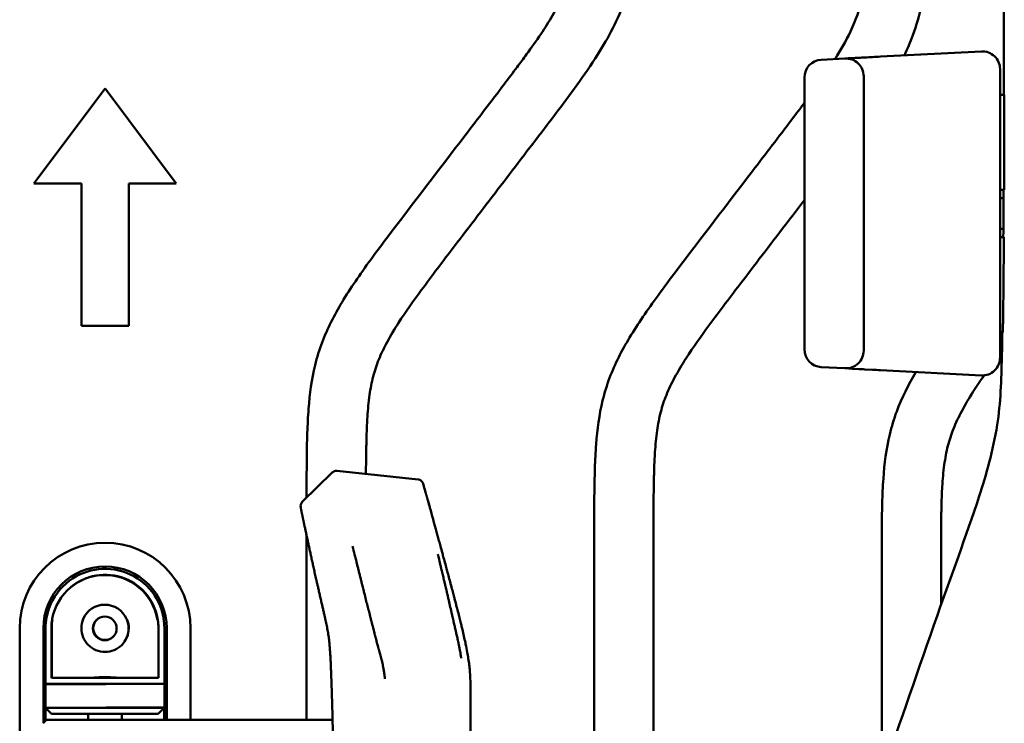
# Model space of a CAD drawing. Header units: millimetres. Extents: x 0 to 4878, y -120 to 1682.
# Tile 203 of 213: x 1270 to 1353, y 1088 to 1147. Entities that reach past the tile are written whole.
import ezdxf

# ---------------------------------------------------------------- set-up
doc = ezdxf.new("R2010")
doc.units = ezdxf.units.MM
doc.header["$LTSCALE"] = 2
doc.layers.add('Sichtbar (ISO)', color=7, linetype='Continuous', lineweight=50)

msp = doc.modelspace()

# ---------------------------------------------------------------- linework, layer by layer
at = {"layer": 'Sichtbar (ISO)'}
for p, q in [((1339.4085, 1143.5782), (1337.4085, 1143.4734)), ((1342.4084, 1143.7354), (1350.9086, 1144.1808)), ((1350.9172, 1144.0862), (1350.9172, 1144.0862)), ((1352.487, 1142.6829), (1352.487, 1118.3443)), ((1335.987, 1119.0518), (1335.987, 1141.9754)), ((1340.987, 1142.0802), (1340.987, 1118.947)), ((1271.012, 1133.0386), (1277.012, 1141.0386)), ((1277.012, 1141.0386), (1283.012, 1133.0386)), ((1352.487, 1140.5136), (1352.8458, 1140.5136)), ((1271.012, 1133.0386), (1275.012, 1133.0386)), ((1275.012, 1133.0386), (1275.012, 1121.0386)), ((1279.012, 1133.0386), (1283.012, 1133.0386)), ((1279.012, 1121.0386), (1279.012, 1133.0386)), ((1352.8233, 1132.5136), (1352.487, 1132.5136)), ((1352.487, 1128.5136), (1352.804, 1128.5136)), ((1275.012, 1121.0386), (1279.012, 1121.0386)), ((1352.722, 1120.5136), (1352.487, 1120.5136)), ((1339.4085, 1117.449), (1337.4085, 1117.5538)), ((1339.7407, 1117.4316), (1339.4091, 1117.449)), ((1340.5747, 1117.3879), (1340.0535, 1117.4152)), ((1341.7373, 1117.327), (1341.086, 1117.3611)), ((1350.9086, 1116.8464), (1342.4084, 1117.2919)), ((1350.9173, 1116.941), (1350.9173, 1116.941)), ((1296.1656, 1108.6501), (1293.6467, 1106.1751)), ((1303.4072, 1108.0822), (1296.5674, 1108.7907)), ((1294.012, 1108.0516), (1294.012, 1106.5341)), ((1293.5091, 1105.7093), (1293.5076, 1105.7168)), ((1294.012, 1104.5962), (1294.012, 1104.5962)), ((1318.262, 1105.0636), (1318.262, 1057.0229)), ((1323.262, 1062.17), (1323.262, 1105.0636)), ((1294.012, 1103.3263), (1294.012, 1087.7889)), ((1342.512, 1102.0755), (1342.512, 1083.1303)), ((1347.512, 1097.5249), (1347.512, 1102.0755)), ((1299.012, 1097.9377), (1299.012, 1097.9377)), ((1269.812, 1095.5386), (1269.812, 1063.648)), ((1271.812, 1087.5389), (1271.812, 1095.5386)), ((1271.987, 1095.5136), (1271.987, 1090.8136)), ((1272.487, 1095.5862), (1272.487, 1091.3136)), ((1272.512, 1095.6119), (1272.512, 1091.3386)), ((1281.512, 1091.3386), (1281.512, 1095.6116)), ((1281.9869, 1095.5423), (1281.9869, 1095.5423)), ((1282.012, 1090.8386), (1282.012, 1095.5386)), ((1282.212, 1095.5386), (1282.212, 1087.7889)), ((1284.212, 1087.7889), (1284.212, 1095.5386)), ((1272.512, 1091.3386), (1281.512, 1091.3386)), ((1271.987, 1090.8136), (1271.987, 1088.8136)), ((1271.987, 1090.8136), (1277.0793, 1090.8136)), ((1272.012, 1090.8386), (1282.012, 1090.8386)), ((1282.012, 1088.8386), (1282.012, 1090.8386)), ((1271.987, 1087.7139), (1271.987, 1088.8136)), ((1271.987, 1088.8136), (1272.487, 1088.3136)), ((1281.987, 1088.8136), (1271.987, 1088.8136)), ((1282.012, 1088.8386), (1277.0793, 1088.8386)), ((1281.487, 1088.3136), (1281.987, 1088.8136)), ((1281.987, 1088.8136), (1282.012, 1088.8386)), ((1281.987, 1088.8136), (1281.987, 1087.7889)), ((1282.012, 1088.8386), (1282.012, 1087.7889)), ((1272.062, 1087.7889), (1271.7914, 1087.5183)), ((1272.062, 1087.7889), (1276.062, 1087.7889)), ((1281.487, 1088.3136), (1272.487, 1088.3136)), ((1275.587, 1087.7889), (1275.587, 1088.3136)), ((1296.1989, 1087.7889), (1276.062, 1087.7889)), ((1278.412, 1088.3136), (1278.412, 1087.7889))]:
    msp.add_line(p, q, dxfattribs=at)
msp.add_circle((1276.987, 1095.5136), 1, dxfattribs=at)
for centre, radius, start, end in [((1337.487, 1141.9754), 1.5, 93.00115, 180), ((1339.487, 1142.0802), 1.5, 0, 92.999), ((1350.987, 1142.6829), 1.5, 0, 92.998418), ((1352.487, 1130.5136), 1.3, 77.124936, 90), ((1352.487, 1130.5136), 1.3, 270, 282.346216), ((1337.487, 1119.0518), 1.5, 180, 266.998871), ((1339.487, 1118.947), 1.5, 267.001018, 0), ((1350.987, 1118.3443), 1.5, 267.001565, 0), ((1293.9971, 1105.8185), 0.5, 134.495923, 191.735541), ((1277.012, 1095.5386), 7.2, 0, 180), ((1277.012, 1095.5386), 5.2, 0, 180), ((1277.012, 1095.5386), 5, 10.249738, 135.202572), ((1276.987, 1095.5136), 4.5, 10.24113, 169.759695), ((1277.012, 1095.5386), 4.5, 10.243418, 134.57851), ((1276.987, 1095.5136), 5, 134.150887, 169.764207), ((1276.987, 1095.5136), 2, 23.578178, 156.421822), ((1277.012, 1095.5386), 2, 135.506435, 156.421822), ((1277.012, 1095.5386), 1, 136.012909, 313.987091)]:
    msp.add_arc(centre, radius, start, end, dxfattribs=at)
for centre, major_axis, ratio, start_param, end_param in [((1342.4869, 1142.2375), (-0.0785, 1.4979), 0.0070443, 0, 0.0000227), ((1271.6712, 1087.3498), (0.1774, 0.2133), 0.0824794, 0.7314425, 0.7966859)]:
    msp.add_ellipse(centre, major_axis=major_axis, ratio=ratio, start_param=start_param, end_param=end_param, dxfattribs=at)
for points in [[(1352.801, 1140.5136), (1352.8352, 1158.8468), (1352.823, 1177.1803), (1352.823, 1195.5136)], [(1339.7416, 1143.5956), (1339.8299, 1143.6003), (1339.9355, 1143.6058), (1340.0553, 1143.6121)], [(1340.5728, 1143.6392), (1340.7318, 1143.6475), (1340.9042, 1143.6566), (1341.0849, 1143.6661)], [(1341.7364, 1143.7002), (1341.9559, 1143.7117), (1342.1828, 1143.7235), (1342.4084, 1143.7354)], [(1352.761, 1128.5136), (1352.7685, 1129.8469), (1352.7745, 1131.1803), (1352.7795, 1132.5136)], [(1352.6527, 1118.9598), (1352.5974, 1118.8846), (1352.5422, 1118.8094), (1352.487, 1118.7342)], [(1340.0535, 1117.4152), (1339.9341, 1117.4215), (1339.8288, 1117.427), (1339.7407, 1117.4316)], [(1341.086, 1117.3611), (1340.9056, 1117.3706), (1340.7335, 1117.3796), (1340.5747, 1117.3879)], [(1342.4084, 1117.2918), (1342.1831, 1117.3037), (1341.9565, 1117.3155), (1341.7373, 1117.327)], [(1293.5092, 1105.709), (1293.5092, 1105.7091), (1293.5091, 1105.7092), (1293.5091, 1105.7093)], [(1304.4077, 1105.6866), (1304.5777, 1105.0637), (1304.7447, 1104.449), (1304.9903, 1103.5565)], [(1304.9903, 1103.5565), (1304.9909, 1103.5542), (1304.9915, 1103.5519), (1304.9922, 1103.5495)], [(1281.4153, 1096.3137), (1281.4197, 1096.2913), (1281.424, 1096.2688), (1281.428, 1096.2463)], [(1296.1395, 1089.9777), (1296.1232, 1090.509), (1296.1052, 1091.0423), (1296.0844, 1091.5795)], [(1296.2389, 1085.9804), (1296.2249, 1086.6706), (1296.2096, 1087.3601), (1296.1926, 1088.0483)]]:
    msp.add_open_spline(points, degree=3, dxfattribs=at)
for points, knots in [([(1294.012, 1108.0516), (1294.012, 1109.3706), (1294.0243, 1110.69), (1294.0683, 1112.008), (1294.091, 1112.6878), (1294.1221, 1113.3673), (1294.1735, 1114.0458), (1294.2672, 1115.2843), (1294.4283, 1116.5199), (1294.7234, 1117.7264), (1294.8817, 1118.3735), (1295.0784, 1119.0122), (1295.3136, 1119.6356), (1295.7593, 1120.8169), (1296.343, 1121.9431), (1296.9942, 1123.0263), (1297.351, 1123.62), (1297.7282, 1124.2008), (1298.1171, 1124.7738), (1298.5318, 1125.385), (1298.9598, 1125.9873), (1299.3953, 1126.5841), (1299.895, 1127.2689), (1300.4044, 1127.9463), (1300.9153, 1128.6227), (1303.0475, 1131.4457), (1305.2045, 1134.2497), (1307.3548, 1137.0593), (1308.4686, 1138.5148), (1309.5807, 1139.9718), (1310.6878, 1141.432), (1311.0468, 1141.9055), (1311.4053, 1142.3793), (1311.7613, 1142.8554), (1312.0283, 1143.2125), (1312.2939, 1143.5709), (1312.5566, 1143.9312), (1312.9675, 1144.495), (1313.3712, 1145.0633), (1313.7601, 1145.6423), (1314.4495, 1146.6686), (1315.0926, 1147.7286), (1315.6195, 1148.8459), (1315.8674, 1149.3714), (1316.0895, 1149.9096), (1316.2804, 1150.4583), (1316.3925, 1150.7808), (1316.4939, 1151.1069), (1316.5847, 1151.436), (1316.7489, 1152.0311), (1316.8787, 1152.6356), (1316.9832, 1153.2442), (1317.0954, 1153.8983), (1317.1784, 1154.5569), (1317.2428, 1155.2174), (1317.312, 1155.9282), (1317.3596, 1156.6411), (1317.3941, 1157.3545), (1317.4318, 1158.1355), (1317.4539, 1158.9171), (1317.4708, 1159.6988), (1317.498, 1160.96), (1317.512, 1162.2214), (1317.512, 1163.4829)], [0, 0, 0, 0, 0.0635995, 0.0635995, 0.0635995, 0.0964043, 0.0964043, 0.0964043, 0.1562837, 0.1562837, 0.1562837, 0.1883996, 0.1883996, 0.1883996, 0.249265, 0.249265, 0.249265, 0.2826229, 0.2826229, 0.2826229, 0.3181967, 0.3181967, 0.3181967, 0.3590107, 0.3590107, 0.3590107, 0.5293564, 0.5293564, 0.5293564, 0.6176027, 0.6176027, 0.6176027, 0.6462194, 0.6462194, 0.6462194, 0.6676879, 0.6676879, 0.6676879, 0.7012806, 0.7012806, 0.7012806, 0.7608135, 0.7608135, 0.7608135, 0.7888142, 0.7888142, 0.7888142, 0.8052717, 0.8052717, 0.8052717, 0.8350382, 0.8350382, 0.8350382, 0.8670329, 0.8670329, 0.8670329, 0.9014725, 0.9014725, 0.9014725, 0.9391743, 0.9391743, 0.9391743, 1, 1, 1, 1]), ([(1322.512, 1163.4829), (1322.512, 1161.9265), (1322.4974, 1160.37), (1322.4527, 1158.8143), (1322.4301, 1158.0291), (1322.3999, 1157.2442), (1322.353, 1156.46), (1322.2984, 1155.5487), (1322.2214, 1154.6384), (1322.1062, 1153.7327), (1321.9933, 1152.8449), (1321.8437, 1151.9613), (1321.6421, 1151.0892), (1321.4412, 1150.2196), (1321.1885, 1149.3612), (1320.8794, 1148.5238), (1320.577, 1147.7042), (1320.2205, 1146.9046), (1319.823, 1146.126), (1319.4341, 1145.3643), (1319.006, 1144.6228), (1318.5504, 1143.8989), (1317.9988, 1143.0226), (1317.4068, 1142.172), (1316.8001, 1141.3323), (1315.986, 1140.2055), (1315.1454, 1139.0983), (1314.3033, 1137.9922), (1313.0019, 1136.2827), (1311.697, 1134.5761), (1310.3915, 1132.8698), (1309.0815, 1131.1577), (1307.7709, 1129.4459), (1306.4634, 1127.732), (1305.5282, 1126.5062), (1304.5946, 1125.2793), (1303.6815, 1124.0367), (1303.0198, 1123.1361), (1302.3688, 1122.2274), (1301.7646, 1121.2879), (1301.421, 1120.7538), (1301.0926, 1120.2097), (1300.7913, 1119.6508), (1300.5343, 1119.1741), (1300.297, 1118.6866), (1300.0944, 1118.1847), (1299.9077, 1117.7222), (1299.7505, 1117.2475), (1299.6249, 1116.7649), (1299.4913, 1116.2515), (1299.3935, 1115.7291), (1299.3186, 1115.2039), (1299.2316, 1114.5937), (1299.1756, 1113.9796), (1299.1357, 1113.3646), (1299.1053, 1112.8958), (1299.0842, 1112.4265), (1299.069, 1111.957), (1299.0557, 1111.5465), (1299.0469, 1111.1359), (1299.0392, 1110.7252), (1299.0257, 1109.996), (1299.0161, 1109.2667), (1299.013, 1108.5374)], [0, 0, 0, 0, 0.07504599, 0.07504599, 0.07504599, 0.11292292, 0.11292292, 0.11292292, 0.15694532, 0.15694532, 0.15694532, 0.20009904, 0.20009904, 0.20009904, 0.24313014, 0.24313014, 0.24313014, 0.28524424, 0.28524424, 0.28524424, 0.32644481, 0.32644481, 0.32644481, 0.37632687, 0.37632687, 0.37632687, 0.44326295, 0.44326295, 0.44326295, 0.54670974, 0.54670974, 0.54670974, 0.6505088, 0.6505088, 0.6505088, 0.72475204, 0.72475204, 0.72475204, 0.77855695, 0.77855695, 0.77855695, 0.809146, 0.809146, 0.809146, 0.83523166, 0.83523166, 0.83523166, 0.85927362, 0.85927362, 0.85927362, 0.88485306, 0.88485306, 0.88485306, 0.9145683, 0.9145683, 0.9145683, 0.93721924, 0.93721924, 0.93721924, 0.95702441, 0.95702441, 0.95702441, 0.99219253, 0.99219253, 0.99219253, 0.99219253]), ([(1338.5831, 1143.5349), (1339.0544, 1144.2856), (1339.4918, 1145.057), (1339.8695, 1145.8579), (1340.1174, 1146.3834), (1340.3395, 1146.9216), (1340.5304, 1147.4703), (1340.6425, 1147.7928), (1340.7439, 1148.1189), (1340.8347, 1148.4479), (1340.9989, 1149.043), (1341.1287, 1149.6476), (1341.2332, 1150.2561), (1341.3454, 1150.9102), (1341.4284, 1151.5689), (1341.4928, 1152.2293), (1341.562, 1152.9402), (1341.6096, 1153.6531), (1341.6441, 1154.3665), (1341.6818, 1155.1475), (1341.7039, 1155.9291), (1341.7208, 1156.7108), (1341.748, 1157.9719), (1341.762, 1159.2334), (1341.762, 1160.4948)], [0.71814208, 0.71814208, 0.71814208, 0.71814208, 0.7608135, 0.7608135, 0.7608135, 0.78881425, 0.78881425, 0.78881425, 0.80527165, 0.80527165, 0.80527165, 0.83503816, 0.83503816, 0.83503816, 0.86703293, 0.86703293, 0.86703293, 0.90147254, 0.90147254, 0.90147254, 0.93917426, 0.93917426, 0.93917426, 1, 1, 1, 1]), ([(1346.762, 1160.4948), (1346.762, 1158.9385), (1346.7401, 1156.5964), (1346.6147, 1153.3438), (1346.3959, 1150.7581), (1345.9445, 1148.0923), (1345.265, 1145.7839), (1344.6785, 1144.3956), (1344.4176, 1143.8407)], [0, 0, 0, 0, 0.07504599, 0.11292292, 0.15694532, 0.20009904, 0.24313014, 0.27267478, 0.27267478, 0.27267478, 0.27267478]), ([(1339.4091, 1143.5782), (1339.4132, 1143.5784), (1339.4655, 1143.5812), (1339.6178, 1143.5892), (1339.7299, 1143.595), (1339.7416, 1143.5956)], [0.01278883, 0.01278883, 0.01278883, 0.01278883, 0.14285714, 0.28571429, 0.30192677, 0.30192677, 0.30192677, 0.30192677]), ([(1340.0553, 1143.6121), (1340.0591, 1143.6123), (1340.2027, 1143.6198), (1340.3762, 1143.6289), (1340.5626, 1143.6387), (1340.5728, 1143.6392)], [0.4246903, 0.4246903, 0.4246903, 0.4246903, 0.42857143, 0.57142857, 0.57965171, 0.57965171, 0.57965171, 0.57965171]), ([(1341.0849, 1143.6661), (1341.0937, 1143.6665), (1341.3017, 1143.6774), (1341.5225, 1143.689), (1341.7364, 1143.7002)], [0.70809199, 0.70809199, 0.70809199, 0.70809199, 0.71428571, 0.85491461, 0.85491461, 0.85491461, 0.85491461]), ([(1352.8458, 1140.5136), (1352.8433, 1139.1808), (1352.8403, 1137.8461), (1352.833, 1135.18), (1352.8286, 1133.8458), (1352.8233, 1132.5136)], [-0.79912454, -0.79912454, -0.79912454, -0.79912454, -0.39970219, -0.39970219, -0.0000432, -0.0000432, -0.0000432, -0.0000432]), ([(1318.262, 1105.0636), (1318.262, 1106.3825), (1318.2743, 1107.702), (1318.3183, 1109.02), (1318.341, 1109.6998), (1318.3721, 1110.3792), (1318.4235, 1111.0577), (1318.5172, 1112.2963), (1318.6783, 1113.5319), (1318.9734, 1114.7384), (1319.1317, 1115.3855), (1319.3284, 1116.0242), (1319.5636, 1116.6475), (1320.0093, 1117.8289), (1320.593, 1118.9551), (1321.2442, 1120.0383), (1321.601, 1120.632), (1321.9782, 1121.2127), (1322.3671, 1121.7858), (1322.7818, 1122.3969), (1323.2098, 1122.9993), (1323.6453, 1123.5961), (1324.145, 1124.2808), (1324.6544, 1124.9583), (1325.1653, 1125.6347), (1327.2975, 1128.4577), (1329.4545, 1131.2617), (1331.6048, 1134.0713), (1332.7186, 1135.5268), (1333.8307, 1136.9838), (1334.9378, 1138.4439), (1335.2887, 1138.9066), (1335.639, 1139.3697), (1335.987, 1139.8349)], [0, 0, 0, 0, 0.06359954, 0.06359954, 0.06359954, 0.09640429, 0.09640429, 0.09640429, 0.15628374, 0.15628374, 0.15628374, 0.18839964, 0.18839964, 0.18839964, 0.24926502, 0.24926502, 0.24926502, 0.28262286, 0.28262286, 0.28262286, 0.31819671, 0.31819671, 0.31819671, 0.35901071, 0.35901071, 0.35901071, 0.52935644, 0.52935644, 0.52935644, 0.61760272, 0.61760272, 0.61760272, 0.64556886, 0.64556886, 0.64556886, 0.64556886]), ([(1335.987, 1131.641), (1335.5386, 1131.0545), (1333.7803, 1128.7559), (1331.0835, 1125.2334), (1328.168, 1121.4021), (1326.2487, 1118.7227), (1325.0626, 1116.7577), (1324.3282, 1115.2492), (1323.8332, 1113.7543), (1323.5299, 1112.1343), (1323.3829, 1110.5234), (1323.3158, 1109.0281), (1323.2777, 1107.2567), (1323.262, 1105.9548), (1323.262, 1105.0636)], [0.51116161, 0.51116161, 0.51116161, 0.51116161, 0.54670974, 0.6505088, 0.72475204, 0.77855695, 0.809146, 0.83523166, 0.85927362, 0.88485306, 0.9145683, 0.93721924, 0.95702441, 1, 1, 1, 1]), ([(1352.804, 1128.5136), (1352.7978, 1127.2152), (1352.7889, 1125.7471), (1352.7678, 1123.5068), (1352.7571, 1122.5868), (1352.7379, 1121.3405), (1352.7306, 1120.923), (1352.722, 1120.5136)], [0.000001, 0.000001, 0.000001, 0.000001, 0.38953401, 0.38953401, 0.64108036, 0.64108036, 0.76671865, 0.76671865, 0.76671865, 0.76671865]), ([(1337.5849, 1066.5838), (1337.6619, 1067.8585), (1337.8744, 1069.072), (1338.4764, 1071.5724), (1338.8878, 1072.8506), (1340.3588, 1077.1883), (1341.4687, 1080.1532), (1344.0913, 1087.6369), (1345.6271, 1092.1253), (1348.356, 1099.9445), (1349.5883, 1103.1917), (1351.3337, 1108.485), (1351.8873, 1110.491), (1352.5466, 1114.5276), (1352.5904, 1116.4953), (1352.6576, 1119.1208), (1352.6712, 1119.8172), (1352.6827, 1120.5136)], [0, 0, 0, 0, 0.4039528, 0.4039528, 0.894161, 0.894161, 2.1092491, 2.1092491, 3.8818108, 3.8818108, 5.188117, 5.188117, 5.8668682, 5.8668682, 6.4461826, 6.4461826, 6.6552018, 6.6552018, 6.6552018, 6.6552018]), ([(1342.512, 1102.0755), (1342.512, 1103.4106), (1342.512, 1104.7463), (1342.5484, 1106.0806), (1342.5672, 1106.7689), (1342.5957, 1107.4568), (1342.6444, 1108.1439), (1342.7333, 1109.3981), (1342.8896, 1110.6496), (1343.1819, 1111.8724), (1343.3387, 1112.5282), (1343.5346, 1113.1758), (1343.7695, 1113.8079), (1344.1993, 1114.9651), (1344.7596, 1116.0707), (1345.3861, 1117.1358)], [0, 0, 0, 0, 0.06359954, 0.06359954, 0.06359954, 0.09640429, 0.09640429, 0.09640429, 0.15628374, 0.15628374, 0.15628374, 0.18839964, 0.18839964, 0.18839964, 0.24718164, 0.24718164, 0.24718164, 0.24718164]), ([(1351.1382, 1116.8519), (1350.827, 1116.4028), (1350.5227, 1115.949), (1350.2296, 1115.488), (1349.8846, 1114.9456), (1349.555, 1114.3932), (1349.2529, 1113.8258), (1348.9952, 1113.342), (1348.7575, 1112.8472), (1348.5551, 1112.3382), (1348.3685, 1111.869), (1348.2118, 1111.3877), (1348.0872, 1110.8986), (1347.9547, 1110.3782), (1347.8584, 1109.8489), (1347.7853, 1109.3169), (1347.7004, 1108.6988), (1347.6468, 1108.0769), (1347.6096, 1107.4542), (1347.5813, 1106.9795), (1347.5625, 1106.5043), (1347.5494, 1106.029), (1347.538, 1105.6134), (1347.5309, 1105.1977), (1347.5257, 1104.7819), (1347.5144, 1103.8798), (1347.512, 1102.9777), (1347.512, 1102.0755)], [0.75256019, 0.75256019, 0.75256019, 0.75256019, 0.77855694, 0.77855694, 0.77855694, 0.809146, 0.809146, 0.809146, 0.83523166, 0.83523166, 0.83523166, 0.85927361, 0.85927361, 0.85927361, 0.88485306, 0.88485306, 0.88485306, 0.9145683, 0.9145683, 0.9145683, 0.93721924, 0.93721924, 0.93721924, 0.95702441, 0.95702441, 0.95702441, 1, 1, 1, 1]), ([(1296.1656, 1108.6501), (1296.2041, 1108.6879), (1296.2493, 1108.7198), (1296.3456, 1108.7664), (1296.3978, 1108.7821), (1296.489, 1108.7941), (1296.5286, 1108.7947), (1296.5673, 1108.7907)], [0, 0, 0, 0, 0.016179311, 0.016179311, 0.032102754, 0.032102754, 0.043799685, 0.043799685, 0.043799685, 0.043799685]), ([(1303.4072, 1108.0822), (1303.4561, 1108.0772), (1303.5043, 1108.0639), (1303.5497, 1108.0437), (1303.5951, 1108.0235), (1303.6376, 1107.9964), (1303.6758, 1107.9641), (1303.714, 1107.9318), (1303.7479, 1107.8945), (1303.7755, 1107.8531), (1303.7892, 1107.8325), (1303.8014, 1107.8108), (1303.8118, 1107.7884), (1303.8222, 1107.7659), (1303.8307, 1107.7427), (1303.8373, 1107.719)], [0, 0, 0, 0, 0.2499966, 0.2499966, 0.2499966, 0.4999977, 0.4999977, 0.4999977, 0.7499989, 0.7499989, 0.7499989, 0.8749994, 0.8749994, 0.8749994, 1, 1, 1, 1]), ([(1304.0743, 1106.8674), (1304.0654, 1106.8993), (1304.0565, 1106.9313), (1304.0476, 1106.9634), (1303.9974, 1107.1439), (1303.9466, 1107.3266), (1303.8951, 1107.5115), (1303.8759, 1107.5804), (1303.8567, 1107.6496), (1303.8373, 1107.719)], [0.985557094, 0.985557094, 0.985557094, 0.985557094, 0.987212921, 0.987212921, 0.987212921, 0.996529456, 0.996529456, 0.996529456, 1, 1, 1, 1]), ([(1304.4077, 1105.6866), (1304.3826, 1105.7784), (1304.3391, 1105.9363), (1304.2796, 1106.1488), (1304.2389, 1106.293), (1304.2092, 1106.3977), (1304.189, 1106.4687), (1304.1707, 1106.5328), (1304.1538, 1106.5916), (1304.1389, 1106.6438), (1304.1252, 1106.6912), (1304.113, 1106.7334), (1304.0979, 1106.7857), (1304.0814, 1106.8429), (1304.0649, 1106.8998), (1304.0502, 1106.9508), (1304.033, 1107.0105), (1304.0143, 1107.0754), (1303.9944, 1107.1453), (1303.9756, 1107.2114), (1303.9605, 1107.2648), (1303.9515, 1107.2968), (1303.9485, 1107.3075)], [0.08277426, 0.08277426, 0.08277426, 0.08277426, 0.12499997, 0.15624997, 0.18749997, 0.20312497, 0.21874997, 0.23437497, 0.24999997, 0.26562497, 0.28124997, 0.29687497, 0.31249997, 0.34374997, 0.37499998, 0.40624998, 0.43749998, 0.49999998, 0.56249998, 0.62499998, 0.68749999, 0.71883209, 0.71883209, 0.71883209, 0.71883209]), ([(1304.1845, 1106.4844), (1304.1878, 1106.4727), (1304.1977, 1106.4382), (1304.2149, 1106.3779), (1304.2359, 1106.3039), (1304.2577, 1106.2267), (1304.288, 1106.119), (1304.3267, 1105.9805), (1304.3672, 1105.8344), (1304.3931, 1105.7398), (1304.4077, 1105.6866)], [0.74171724, 0.74171724, 0.74171724, 0.74171724, 0.75, 0.765625, 0.78125, 0.796875, 0.8125, 0.84374999, 0.87499999, 0.90547463, 0.90547463, 0.90547463, 0.90547463]), ([(1293.5092, 1105.709), (1293.5099, 1105.7054), (1293.5107, 1105.7017), (1293.5115, 1105.698), (1293.5124, 1105.6933), (1293.5134, 1105.6887), (1293.5144, 1105.6842), (1293.5154, 1105.6792), (1293.5164, 1105.6742), (1293.5175, 1105.6692), (1293.5186, 1105.6638), (1293.5197, 1105.6585), (1293.5208, 1105.6532), (1293.522, 1105.6473), (1293.5232, 1105.6415), (1293.5244, 1105.6358), (1293.5258, 1105.6295), (1293.5271, 1105.6232), (1293.5284, 1105.617), (1293.5298, 1105.6102), (1293.5312, 1105.6034), (1293.5326, 1105.5967), (1293.5341, 1105.5893), (1293.5357, 1105.582), (1293.5372, 1105.5747), (1293.5389, 1105.5667), (1293.5405, 1105.5588), (1293.5421, 1105.5509), (1293.544, 1105.5422), (1293.5458, 1105.5336), (1293.5476, 1105.525), (1293.5496, 1105.5154), (1293.5515, 1105.506), (1293.5535, 1105.4966), (1293.5546, 1105.4915), (1293.5556, 1105.4863), (1293.5567, 1105.4813), (1293.5578, 1105.4759), (1293.5589, 1105.4705), (1293.5601, 1105.4652), (1293.5625, 1105.4533), (1293.565, 1105.4416), (1293.5674, 1105.4302), (1293.5701, 1105.417), (1293.5728, 1105.404), (1293.5755, 1105.3913), (1293.5786, 1105.3767), (1293.5815, 1105.3624), (1293.5845, 1105.3483), (1293.5878, 1105.3323), (1293.5911, 1105.3166), (1293.5943, 1105.3013), (1293.5947, 1105.2996), (1293.595, 1105.2979), (1293.5954, 1105.2963), (1293.5986, 1105.2807), (1293.6018, 1105.2653), (1293.6051, 1105.2499), (1293.609, 1105.231), (1293.613, 1105.2119), (1293.6172, 1105.192), (1293.6216, 1105.171), (1293.6262, 1105.149), (1293.6312, 1105.1251), (1293.6317, 1105.1229), (1293.6321, 1105.1208), (1293.6326, 1105.1186), (1293.6373, 1105.0963), (1293.6423, 1105.0721), (1293.6477, 1105.0467), (1293.6536, 1105.0186), (1293.6598, 1104.9891), (1293.6663, 1104.9581), (1293.672, 1104.9308), (1293.678, 1104.9023), (1293.6841, 1104.8731)], [0, 0, 0, 0, 0.0109296, 0.0109296, 0.0109296, 0.0248489, 0.0248489, 0.0248489, 0.0400267, 0.0400267, 0.0400267, 0.0566221, 0.0566221, 0.0566221, 0.0748098, 0.0748098, 0.0748098, 0.0947828, 0.0947828, 0.0947828, 0.1167585, 0.1167585, 0.1167585, 0.1409865, 0.1409865, 0.1409865, 0.1678027, 0.1678027, 0.1678027, 0.1977265, 0.1977265, 0.1977265, 0.2314085, 0.2314085, 0.2314085, 0.25, 0.25, 0.25, 0.2698108, 0.2698108, 0.2698108, 0.3141808, 0.3141808, 0.3141808, 0.3655773, 0.3655773, 0.3655773, 0.4248543, 0.4248543, 0.4248543, 0.4926223, 0.4926223, 0.4926223, 0.5, 0.5, 0.5, 0.5690427, 0.5690427, 0.5690427, 0.6532594, 0.6532594, 0.6532594, 0.7420466, 0.7420466, 0.7420466, 0.75, 0.75, 0.75, 0.8314153, 0.8314153, 0.8314153, 0.9212016, 0.9212016, 0.9212016, 1, 1, 1, 1]), ([(1293.6841, 1104.8731), (1293.6864, 1104.862), (1293.6921, 1104.8352), (1293.7025, 1104.7857), (1293.7152, 1104.7251), (1293.7293, 1104.6584), (1293.7451, 1104.5834), (1293.7641, 1104.4933), (1293.7871, 1104.3845), (1293.8137, 1104.2583), (1293.843, 1104.1202), (1293.874, 1103.974), (1293.9063, 1103.8221), (1293.9403, 1103.6623), (1293.9752, 1103.4983), (1294.0107, 1103.3322), (1294.0463, 1103.1659), (1294.0821, 1102.999), (1294.1185, 1102.8298), (1294.1551, 1102.6598), (1294.1916, 1102.491), (1294.2277, 1102.3238), (1294.2645, 1102.1542), (1294.3033, 1101.976), (1294.3447, 1101.7859), (1294.3882, 1101.5865), (1294.4327, 1101.3838), (1294.477, 1101.1822), (1294.5213, 1100.9811), (1294.5664, 1100.7769), (1294.6131, 1100.5664), (1294.6617, 1100.3483), (1294.7122, 1100.1217), (1294.7655, 1099.8842), (1294.8225, 1099.6306), (1294.8848, 1099.3549), (1294.9535, 1099.0521), (1295.0296, 1098.7181), (1295.113, 1098.3541), (1295.2013, 1097.9705), (1295.2902, 1097.5853), (1295.3748, 1097.2186), (1295.4513, 1096.8857), (1295.5183, 1096.5913), (1295.5771, 1096.3294), (1295.6306, 1096.0856), (1295.6812, 1095.848), (1295.7296, 1095.6107), (1295.7751, 1095.3733), (1295.817, 1095.136), (1295.8546, 1094.8983), (1295.8878, 1094.6591), (1295.9164, 1094.4176), (1295.941, 1094.1734), (1295.9621, 1093.9269), (1295.9804, 1093.679), (1295.9966, 1093.4295), (1296.0113, 1093.1771), (1296.0251, 1092.9185), (1296.0386, 1092.649), (1296.0518, 1092.3657), (1296.0645, 1092.0749), (1296.0753, 1091.811), (1296.0818, 1091.6469), (1296.0844, 1091.5795)], [0, 0, 0, 0, 0.0094056, 0.0209185, 0.0313171, 0.0408051, 0.0500305, 0.0601158, 0.0709949, 0.0819927, 0.0933474, 0.1048593, 0.1165565, 0.128696, 0.1410909, 0.1534495, 0.1656686, 0.1777829, 0.1900515, 0.2025236, 0.2147915, 0.2267702, 0.2389002, 0.251658, 0.265487, 0.2801808, 0.2949248, 0.3094491, 0.323879, 0.3385008, 0.3536699, 0.3694528, 0.3857323, 0.4027238, 0.4208746, 0.4406354, 0.4624077, 0.4864509, 0.5129673, 0.541256, 0.5695839, 0.596456, 0.6207701, 0.6418107, 0.6603891, 0.6776962, 0.6948559, 0.7121708, 0.7294659, 0.7467294, 0.7640387, 0.7814193, 0.7988844, 0.8164471, 0.8340823, 0.8517177, 0.8693231, 0.8870564, 0.9051907, 0.9240788, 0.9441054, 0.9651837, 0.9857025, 1, 1, 1, 1]), ([(1307.8345, 1070.4889), (1307.8344, 1070.6909), (1307.8344, 1070.9015), (1307.8343, 1071.1203), (1307.8342, 1071.2675), (1307.8342, 1071.4184), (1307.8341, 1071.5733), (1307.8341, 1071.6486), (1307.8341, 1071.7248), (1307.834, 1071.8021), (1307.834, 1072.0381), (1307.8339, 1072.2834), (1307.8338, 1072.5382), (1307.8337, 1072.5776), (1307.8337, 1072.6173), (1307.8337, 1072.6572), (1307.8336, 1072.8751), (1307.8335, 1073.1), (1307.8335, 1073.3323), (1307.8334, 1073.4661), (1307.8334, 1073.6023), (1307.8333, 1073.7411), (1307.8333, 1073.8874), (1307.8332, 1074.0364), (1307.8332, 1074.1884), (1307.8331, 1074.3951), (1307.833, 1074.6073), (1307.833, 1074.8251), (1307.833, 1074.9194), (1307.8329, 1075.0148), (1307.8329, 1075.1113), (1307.8328, 1075.3692), (1307.8328, 1075.635), (1307.8327, 1075.9091), (1307.8327, 1075.9744), (1307.8327, 1076.0402), (1307.8327, 1076.1064), (1307.8326, 1076.3928), (1307.8326, 1076.6882), (1307.8326, 1076.9931), (1307.8326, 1077.0548), (1307.8326, 1077.1168), (1307.8325, 1077.1792), (1307.8325, 1077.4698), (1307.8325, 1077.7689), (1307.8325, 1078.0771), (1307.8325, 1078.1626), (1307.8325, 1078.2488), (1307.8325, 1078.3357), (1307.8325, 1078.6039), (1307.8325, 1078.8789), (1307.8325, 1079.1611), (1307.8325, 1079.3), (1307.8325, 1079.4407), (1307.8325, 1079.5831), (1307.8325, 1079.7995), (1307.8325, 1080.0201), (1307.8325, 1080.245), (1307.8326, 1080.469), (1307.8326, 1080.6973), (1307.8326, 1080.93), (1307.8326, 1081.0616), (1307.8326, 1081.1945), (1307.8327, 1081.329), (1307.8327, 1081.6714), (1307.8327, 1082.0234), (1307.8328, 1082.3857), (1307.8328, 1082.3948), (1307.8328, 1082.4039), (1307.8328, 1082.413), (1307.8329, 1082.7647), (1307.8329, 1083.1261), (1307.833, 1083.4969), (1307.833, 1083.6493), (1307.833, 1083.8034), (1307.833, 1083.959), (1307.833, 1084.1643), (1307.8331, 1084.3723), (1307.8331, 1084.5808), (1307.8331, 1084.9244), (1307.8331, 1085.2695), (1307.8331, 1085.6068), (1307.8331, 1085.6261), (1307.8331, 1085.6454), (1307.8331, 1085.6647), (1307.8331, 1086.0374), (1307.833, 1086.4001), (1307.8329, 1086.7487), (1307.8329, 1086.8876), (1307.8328, 1087.0242), (1307.8327, 1087.1584), (1307.8326, 1087.3904), (1307.8325, 1087.6149), (1307.8323, 1087.8326), (1307.8322, 1088.0733), (1307.832, 1088.3057), (1307.8317, 1088.531), (1307.8315, 1088.6618), (1307.8313, 1088.7902), (1307.831, 1088.9164), (1307.8304, 1089.204), (1307.8294, 1089.4798), (1307.8284, 1089.7456), (1307.8281, 1089.8317), (1307.8278, 1089.9167), (1307.8275, 1090.0007), (1307.8263, 1090.2899), (1307.8251, 1090.5669), (1307.8207, 1090.8328), (1307.8193, 1090.9178), (1307.8176, 1091.0015), (1307.8155, 1091.0842), (1307.8092, 1091.3358), (1307.7993, 1091.5775), (1307.7834, 1091.8107), (1307.7751, 1091.9314), (1307.7652, 1092.0501), (1307.7534, 1092.1662), (1307.735, 1092.3483), (1307.7121, 1092.5241), (1307.6871, 1092.6941), (1307.6591, 1092.8834), (1307.6287, 1093.0644), (1307.5979, 1093.2393), (1307.5833, 1093.3218), (1307.5687, 1093.403), (1307.5542, 1093.4822), (1307.5088, 1093.7294), (1307.4636, 1093.9613), (1307.4183, 1094.1845), (1307.4101, 1094.2247), (1307.4019, 1094.2649), (1307.3937, 1094.3048), (1307.3561, 1094.4866), (1307.318, 1094.6637), (1307.2754, 1094.8535), (1307.2354, 1095.0318), (1307.1916, 1095.2206), (1307.1452, 1095.4158), (1307.1313, 1095.4741), (1307.1172, 1095.533), (1307.1029, 1095.5924), (1307.0732, 1095.7157), (1307.0426, 1095.841), (1307.011, 1095.9692), (1306.9763, 1096.1101), (1306.9403, 1096.2544), (1306.9032, 1096.4022), (1306.8932, 1096.4417), (1306.8832, 1096.4816), (1306.8731, 1096.5216), (1306.8279, 1096.7004), (1306.781, 1096.8844), (1306.7324, 1097.0735), (1306.7142, 1097.1444), (1306.6957, 1097.2161), (1306.677, 1097.2884), (1306.6485, 1097.3989), (1306.6194, 1097.511), (1306.5898, 1097.6248), (1306.543, 1097.8042), (1306.495, 1097.9878), (1306.4455, 1098.1757), (1306.4387, 1098.2014), (1306.4319, 1098.2273), (1306.4251, 1098.2532), (1306.3843, 1098.4079), (1306.3426, 1098.5656), (1306.3, 1098.7263), (1306.2523, 1098.9059), (1306.2035, 1099.0893), (1306.1534, 1099.2766), (1306.1514, 1099.2844), (1306.1493, 1099.2922), (1306.1472, 1099.2999), (1306.1012, 1099.4722), (1306.0541, 1099.648), (1306.006, 1099.827), (1305.9577, 1100.0067), (1305.9084, 1100.1897), (1305.8579, 1100.3765), (1305.8526, 1100.3962), (1305.8473, 1100.4159), (1305.842, 1100.4356), (1305.7985, 1100.5965), (1305.7542, 1100.7601), (1305.7091, 1100.9263), (1305.6603, 1101.1063), (1305.6106, 1101.2894), (1305.5598, 1101.4759), (1305.5426, 1101.5393), (1305.5252, 1101.603), (1305.5077, 1101.6672), (1305.4756, 1101.7852), (1305.443, 1101.9046), (1305.41, 1102.0253), (1305.3608, 1102.2054), (1305.3108, 1102.3885), (1305.2598, 1102.5746), (1305.2212, 1102.7155), (1305.1821, 1102.8581), (1305.1425, 1103.0025), (1305.1314, 1103.0428), (1305.1203, 1103.0832), (1305.1092, 1103.1238), (1305.0701, 1103.2663), (1305.0304, 1103.4105), (1304.9903, 1103.5565)], [0, 0, 0, 0, 0.02941176, 0.02941176, 0.02941176, 0.04920265, 0.04920265, 0.04920265, 0.05882353, 0.05882353, 0.05882353, 0.08823529, 0.08823529, 0.08823529, 0.09278637, 0.09278637, 0.09278637, 0.11764706, 0.11764706, 0.11764706, 0.13196676, 0.13196676, 0.13196676, 0.14705882, 0.14705882, 0.14705882, 0.16758363, 0.16758363, 0.16758363, 0.17647059, 0.17647059, 0.17647059, 0.20022631, 0.20022631, 0.20022631, 0.20588235, 0.20588235, 0.20588235, 0.23034842, 0.23034842, 0.23034842, 0.23529412, 0.23529412, 0.23529412, 0.25831909, 0.25831909, 0.25831909, 0.26470588, 0.26470588, 0.26470588, 0.28441587, 0.28441587, 0.28441587, 0.29411765, 0.29411765, 0.29411765, 0.30885406, 0.30885406, 0.30885406, 0.32352941, 0.32352941, 0.32352941, 0.33182243, 0.33182243, 0.33182243, 0.35294118, 0.35294118, 0.35294118, 0.35347025, 0.35347025, 0.35347025, 0.37393546, 0.37393546, 0.37393546, 0.38235294, 0.38235294, 0.38235294, 0.3934616, 0.3934616, 0.3934616, 0.41176471, 0.41176471, 0.41176471, 0.41281523, 0.41281523, 0.41281523, 0.43309612, 0.43309612, 0.43309612, 0.44117647, 0.44117647, 0.44117647, 0.45514834, 0.45514834, 0.45514834, 0.47058824, 0.47058824, 0.47058824, 0.47955589, 0.47955589, 0.47955589, 0.5, 0.5, 0.5, 0.50661998, 0.50661998, 0.50661998, 0.52941176, 0.52941176, 0.52941176, 0.5366891, 0.5366891, 0.5366891, 0.55882353, 0.55882353, 0.55882353, 0.57027771, 0.57027771, 0.57027771, 0.58823529, 0.58823529, 0.58823529, 0.60822227, 0.60822227, 0.60822227, 0.61764706, 0.61764706, 0.61764706, 0.64705882, 0.64705882, 0.64705882, 0.65235964, 0.65235964, 0.65235964, 0.67647059, 0.67647059, 0.67647059, 0.69912217, 0.69912217, 0.69912217, 0.70588235, 0.70588235, 0.70588235, 0.71989036, 0.71989036, 0.71989036, 0.73529412, 0.73529412, 0.73529412, 0.73941662, 0.73941662, 0.73941662, 0.7578055, 0.7578055, 0.7578055, 0.76470588, 0.76470588, 0.76470588, 0.77523642, 0.77523642, 0.77523642, 0.79184134, 0.79184134, 0.79184134, 0.79411765, 0.79411765, 0.79411765, 0.8077062, 0.8077062, 0.8077062, 0.82289939, 0.82289939, 0.82289939, 0.82352941, 0.82352941, 0.82352941, 0.83747154, 0.83747154, 0.83747154, 0.85146838, 0.85146838, 0.85146838, 0.85294118, 0.85294118, 0.85294118, 0.86494489, 0.86494489, 0.86494489, 0.87793794, 0.87793794, 0.87793794, 0.88235294, 0.88235294, 0.88235294, 0.89047721, 0.89047721, 0.89047721, 0.90259583, 0.90259583, 0.90259583, 0.91176471, 0.91176471, 0.91176471, 0.91432285, 0.91432285, 0.91432285, 0.92330579, 0.92330579, 0.92330579, 0.92330579]), ([(1297.8885, 1102.4366), (1297.9451, 1102.2065), (1298.0026, 1101.974), (1298.0592, 1101.745), (1298.0735, 1101.6875), (1298.0876, 1101.6302), (1298.1018, 1101.5733), (1298.1369, 1101.4314), (1298.1716, 1101.2914), (1298.2055, 1101.155), (1298.2122, 1101.1281), (1298.2189, 1101.1013), (1298.2255, 1101.0747), (1298.2525, 1100.9662), (1298.2789, 1100.8602), (1298.3048, 1100.7561), (1298.3305, 1100.653), (1298.3557, 1100.5519), (1298.3806, 1100.4524), (1298.3869, 1100.4268), (1298.3933, 1100.4014), (1298.3996, 1100.3761), (1298.4305, 1100.2523), (1298.4608, 1100.1314), (1298.4892, 1100.0177), (1298.5005, 1099.9728), (1298.5114, 1099.9291), (1298.5221, 1099.8864), (1298.525, 1099.875), (1298.5278, 1099.8637), (1298.5306, 1099.8524), (1298.544, 1099.7991), (1298.5569, 1099.7476), (1298.5698, 1099.6962), (1298.5954, 1099.594), (1298.621, 1099.4919), (1298.6497, 1099.3774), (1298.6789, 1099.2614), (1298.7114, 1099.132), (1298.7444, 1099.0005), (1298.7639, 1098.9231), (1298.7835, 1098.845), (1298.8029, 1098.7678), (1298.8163, 1098.7146), (1298.8296, 1098.6618), (1298.8427, 1098.6098), (1298.8748, 1098.4823), (1298.9056, 1098.3598), (1298.9345, 1098.2452), (1298.94, 1098.2234), (1298.9454, 1098.2019), (1298.9508, 1098.1806), (1298.9735, 1098.0903), (1298.9949, 1098.0053), (1299.0153, 1097.9246), (1299.0351, 1097.8459), (1299.054, 1097.7713), (1299.0722, 1097.699), (1299.0771, 1097.6796), (1299.0819, 1097.6604), (1299.0867, 1097.6414), (1299.1094, 1097.5515), (1299.1311, 1097.4651), (1299.152, 1097.3823), (1299.1602, 1097.3501), (1299.1681, 1097.3185), (1299.1761, 1097.2871), (1299.1885, 1097.2377), (1299.2008, 1097.1891), (1299.2131, 1097.1404), (1299.2329, 1097.0618), (1299.2529, 1096.9829), (1299.2746, 1096.8973), (1299.2921, 1096.828), (1299.3107, 1096.7546), (1299.3294, 1096.681), (1299.3344, 1096.6612), (1299.3394, 1096.6414), (1299.3445, 1096.6217), (1299.3561, 1096.5758), (1299.3677, 1096.5303), (1299.3789, 1096.4861), (1299.3808, 1096.4787), (1299.3827, 1096.4713), (1299.3845, 1096.4639), (1299.3938, 1096.4276), (1299.4027, 1096.3923), (1299.4115, 1096.3579), (1299.4196, 1096.3261), (1299.4275, 1096.2951), (1299.4353, 1096.2646), (1299.4477, 1096.2156), (1299.4599, 1096.1679), (1299.4718, 1096.1212), (1299.4754, 1096.1074), (1299.4789, 1096.0936), (1299.4824, 1096.0798), (1299.4885, 1096.056), (1299.4946, 1096.0322), (1299.5009, 1096.0077), (1299.5105, 1095.9704), (1299.5205, 1095.9315), (1299.5318, 1095.8875), (1299.5505, 1095.8145), (1299.5729, 1095.7278), (1299.5972, 1095.6329), (1299.6039, 1095.607), (1299.6107, 1095.5804), (1299.6177, 1095.5532), (1299.6337, 1095.4909), (1299.6505, 1095.4256), (1299.6682, 1095.3569), (1299.671, 1095.3458), (1299.6739, 1095.3346), (1299.6768, 1095.3233), (1299.6919, 1095.2647), (1299.7075, 1095.2039), (1299.7239, 1095.1406), (1299.7387, 1095.0832), (1299.754, 1095.0238), (1299.7699, 1094.9626), (1299.7749, 1094.9432), (1299.7799, 1094.9237), (1299.785, 1094.904), (1299.8062, 1094.8221), (1299.8282, 1094.7374), (1299.8494, 1094.656), (1299.857, 1094.6267), (1299.8646, 1094.5978), (1299.872, 1094.5694), (1299.8852, 1094.5188), (1299.8981, 1094.4698), (1299.9106, 1094.4223), (1299.9293, 1094.3511), (1299.9473, 1094.2832), (1299.9651, 1094.2162), (1299.9949, 1094.1044), (1300.0241, 1093.996), (1300.0544, 1093.8846), (1300.0628, 1093.8537), (1300.0714, 1093.8225), (1300.08, 1093.7909), (1300.0869, 1093.7658), (1300.0938, 1093.7404), (1300.1009, 1093.7148), (1300.1137, 1093.6681), (1300.1267, 1093.6205), (1300.1402, 1093.5715), (1300.1435, 1093.5597), (1300.1467, 1093.548), (1300.15, 1093.5361)], [0, 0, 0, 0, 0.0624993, 0.0624993, 0.0624993, 0.0781955, 0.0781955, 0.0781955, 0.1172913, 0.1172913, 0.1172913, 0.1249994, 0.1249994, 0.1249994, 0.1563958, 0.1563958, 0.1563958, 0.1874996, 0.1874996, 0.1874996, 0.1954897, 0.1954897, 0.1954897, 0.2345664, 0.2345664, 0.2345664, 0.2499997, 0.2499997, 0.2499997, 0.2541315, 0.2541315, 0.2541315, 0.2736879, 0.2736879, 0.2736879, 0.3124998, 0.3124998, 0.3124998, 0.351842, 0.351842, 0.351842, 0.375, 0.375, 0.375, 0.3909475, 0.3909475, 0.3909475, 0.4300622, 0.4300622, 0.4300622, 0.4375001, 0.4375001, 0.4375001, 0.469151, 0.469151, 0.469151, 0.5000002, 0.5000002, 0.5000002, 0.5082636, 0.5082636, 0.5082636, 0.547331, 0.547331, 0.547331, 0.5625004, 0.5625004, 0.5625004, 0.5864233, 0.5864233, 0.5864233, 0.6250005, 0.6250005, 0.6250005, 0.6562505, 0.6562505, 0.6562505, 0.6646557, 0.6646557, 0.6646557, 0.6842025, 0.6842025, 0.6842025, 0.6875006, 0.6875006, 0.6875006, 0.7037522, 0.7037522, 0.7037522, 0.7187507, 0.7187507, 0.7187507, 0.7428303, 0.7428303, 0.7428303, 0.7500007, 0.7500007, 0.7500007, 0.7623744, 0.7623744, 0.7623744, 0.7812508, 0.7812508, 0.7812508, 0.8125009, 0.8125009, 0.8125009, 0.8210337, 0.8210337, 0.8210337, 0.8405913, 0.8405913, 0.8405913, 0.8437509, 0.8437509, 0.8437509, 0.860149, 0.860149, 0.860149, 0.875001, 0.875001, 0.875001, 0.8796904, 0.8796904, 0.8796904, 0.8992178, 0.8992178, 0.8992178, 0.9062511, 0.9062511, 0.9062511, 0.918757, 0.918757, 0.918757, 0.9375011, 0.9375011, 0.9375011, 0.9687512, 0.9687512, 0.9687512, 0.9774491, 0.9774491, 0.9774491, 0.9843762, 0.9843762, 0.9843762, 0.9969897, 0.9969897, 0.9969897, 1, 1, 1, 1]), ([(1307.0397, 1093.01), (1307.0343, 1093.0518), (1307.0285, 1093.0959), (1307.0221, 1093.1415), (1307.015, 1093.1934), (1307.0072, 1093.2472), (1306.9989, 1093.3019), (1306.9983, 1093.3058), (1306.9977, 1093.3097), (1306.9971, 1093.3137), (1306.9896, 1093.3631), (1306.9816, 1093.4132), (1306.9732, 1093.4641), (1306.9634, 1093.5235), (1306.953, 1093.584), (1306.9418, 1093.6465), (1306.9333, 1093.6943), (1306.9243, 1093.7431), (1306.9148, 1093.7932), (1306.9044, 1093.8484), (1306.8933, 1093.9052), (1306.8817, 1093.9638), (1306.8782, 1093.9811), (1306.8747, 1093.9986), (1306.8712, 1094.0162), (1306.863, 1094.0568), (1306.8545, 1094.0982), (1306.8456, 1094.1405), (1306.8333, 1094.1998), (1306.8203, 1094.261), (1306.8067, 1094.324), (1306.7984, 1094.3619), (1306.79, 1094.4006), (1306.7813, 1094.4399), (1306.7759, 1094.464), (1306.7705, 1094.4884), (1306.765, 1094.513), (1306.7509, 1094.5761), (1306.7362, 1094.6407), (1306.7214, 1094.7057), (1306.7068, 1094.7695), (1306.6919, 1094.8337), (1306.6771, 1094.8975), (1306.6761, 1094.902), (1306.675, 1094.9065), (1306.674, 1094.9109), (1306.6463, 1095.0306), (1306.6186, 1095.1489), (1306.5922, 1095.2621), (1306.5836, 1095.299), (1306.5751, 1095.3353), (1306.5668, 1095.3711), (1306.5621, 1095.391), (1306.5576, 1095.4106), (1306.553, 1095.4301), (1306.5404, 1095.4841), (1306.5282, 1095.5367), (1306.5163, 1095.5881), (1306.5011, 1095.6539), (1306.4865, 1095.7175), (1306.4722, 1095.7797), (1306.4645, 1095.8129), (1306.457, 1095.8456), (1306.4496, 1095.878), (1306.4391, 1095.9239), (1306.4287, 1095.969), (1306.4186, 1096.0135), (1306.4082, 1096.0587), (1306.3981, 1096.1032), (1306.3881, 1096.1472), (1306.3686, 1096.2328), (1306.3496, 1096.3163), (1306.3308, 1096.3992), (1306.3237, 1096.4304), (1306.3167, 1096.4615), (1306.3096, 1096.4925), (1306.2977, 1096.5451), (1306.2859, 1096.5975), (1306.274, 1096.6498), (1306.2603, 1096.7103), (1306.2466, 1096.7707), (1306.233, 1096.831), (1306.2277, 1096.8545), (1306.2224, 1096.878), (1306.217, 1096.9014), (1306.197, 1096.99), (1306.177, 1097.0783), (1306.157, 1097.1664), (1306.1378, 1097.2513), (1306.1187, 1097.3359), (1306.0995, 1097.4201), (1306.079, 1097.5107), (1306.0585, 1097.6008), (1306.0382, 1097.6901), (1306.0278, 1097.7359), (1306.0174, 1097.7814), (1306.0071, 1097.8266), (1305.9963, 1097.8738), (1305.9856, 1097.9206), (1305.9749, 1097.9672), (1305.9529, 1098.0631), (1305.9312, 1098.1576), (1305.9098, 1098.2504), (1305.8941, 1098.3184), (1305.8785, 1098.3855), (1305.8632, 1098.4515), (1305.8564, 1098.4807), (1305.8497, 1098.5097), (1305.843, 1098.5384), (1305.8199, 1098.6379), (1305.7972, 1098.7352), (1305.7746, 1098.8314), (1305.7628, 1098.8817), (1305.7511, 1098.9317), (1305.7394, 1098.9816), (1305.7356, 1098.9977), (1305.7318, 1099.0138), (1305.728, 1099.0299), (1305.7197, 1099.0651), (1305.7114, 1099.1004), (1305.7031, 1099.1357), (1305.6779, 1099.2429), (1305.6525, 1099.3504), (1305.6262, 1099.4614), (1305.6149, 1099.5093), (1305.6034, 1099.5578), (1305.5917, 1099.607), (1305.5749, 1099.6781), (1305.5576, 1099.7507), (1305.54, 1099.8249), (1305.5086, 1099.9569), (1305.4759, 1100.0942), (1305.4421, 1100.2358), (1305.4412, 1100.2396), (1305.4403, 1100.2434), (1305.4394, 1100.2473), (1305.405, 1100.3913), (1305.3695, 1100.5399), (1305.3324, 1100.6944), (1305.3114, 1100.7819), (1305.2899, 1100.8714), (1305.2678, 1100.9629), (1305.2067, 1101.2158), (1305.1413, 1101.4845), (1305.0702, 1101.7732)], [0.21875005, 0.21875005, 0.21875005, 0.21875005, 0.23284305, 0.23284305, 0.23284305, 0.24885558, 0.24885558, 0.24885558, 0.25000005, 0.25000005, 0.25000005, 0.26443272, 0.26443272, 0.26443272, 0.28125005, 0.28125005, 0.28125005, 0.29412454, 0.29412454, 0.29412454, 0.30831428, 0.30831428, 0.30831428, 0.31250005, 0.31250005, 0.31250005, 0.32213802, 0.32213802, 0.32213802, 0.3356227, 0.3356227, 0.3356227, 0.34375005, 0.34375005, 0.34375005, 0.34874629, 0.34874629, 0.34874629, 0.36156134, 0.36156134, 0.36156134, 0.37412017, 0.37412017, 0.37412017, 0.37500005, 0.37500005, 0.37500005, 0.39856122, 0.39856122, 0.39856122, 0.40625005, 0.40625005, 0.40625005, 0.41051086, 0.41051086, 0.41051086, 0.42233745, 0.42233745, 0.42233745, 0.43750005, 0.43750005, 0.43750005, 0.44559449, 0.44559449, 0.44559449, 0.45708543, 0.45708543, 0.45708543, 0.46875005, 0.46875005, 0.46875005, 0.49145183, 0.49145183, 0.49145183, 0.50000004, 0.50000004, 0.50000004, 0.51447985, 0.51447985, 0.51447985, 0.53125004, 0.53125004, 0.53125004, 0.53779439, 0.53779439, 0.53779439, 0.56250004, 0.56250004, 0.56250004, 0.58630205, 0.58630205, 0.58630205, 0.61189177, 0.61189177, 0.61189177, 0.62500004, 0.62500004, 0.62500004, 0.63867101, 0.63867101, 0.63867101, 0.66684149, 0.66684149, 0.66684149, 0.68750004, 0.68750004, 0.68750004, 0.69662382, 0.69662382, 0.69662382, 0.72818005, 0.72818005, 0.72818005, 0.74467829, 0.74467829, 0.74467829, 0.75000004, 0.75000004, 0.75000004, 0.76168415, 0.76168415, 0.76168415, 0.79718247, 0.79718247, 0.79718247, 0.81250004, 0.81250004, 0.81250004, 0.83462917, 0.83462917, 0.83462917, 0.8739341, 0.8739341, 0.8739341, 0.87500003, 0.87500003, 0.87500003, 0.91489356, 0.91489356, 0.91489356, 0.93750003, 0.93750003, 0.93750003, 1, 1, 1, 1]), ([(1272.0666, 1096.4021), (1272.0401, 1096.2556), (1272.0202, 1096.1081), (1271.9936, 1095.8112), (1271.987, 1095.6622), (1271.987, 1095.5136)], [-0.089639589, -0.089639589, -0.089639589, -0.089639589, -0.044965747, -0.044965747, -0.0000015, -0.0000015, -0.0000015, -0.0000015]), ([(1272.487, 1095.5862), (1272.4869, 1095.7071), (1272.4929, 1095.8282), (1272.5169, 1096.0715), (1272.5349, 1096.193), (1272.5587, 1096.3136)], [0.000001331, 0.000001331, 0.000001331, 0.000001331, 0.036636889, 0.036636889, 0.07351929, 0.07351929, 0.07351929, 0.07351929]), ([(1272.512, 1095.6119), (1272.5119, 1095.7326), (1272.5179, 1095.8538), (1272.5389, 1096.0657), (1272.5512, 1096.1563), (1272.5667, 1096.2463)], [0.00000137, 0.00000137, 0.00000137, 0.00000137, 0.036617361, 0.036617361, 0.064065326, 0.064065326, 0.064065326, 0.064065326]), ([(1278.8826, 1096.2463), (1278.9696, 1096.0154), (1279.012, 1095.7689), (1279.012, 1095.2769), (1278.9578, 1095.0038), (1278.7474, 1094.5086), (1278.5913, 1094.2863), (1278.2401, 1093.9417), (1278.0216, 1093.7922), (1277.5358, 1093.5906), (1277.268, 1093.5386), (1276.756, 1093.5386), (1276.4882, 1093.5906), (1276.0024, 1093.7922), (1275.7839, 1093.9417), (1275.4327, 1094.2863), (1275.2766, 1094.5086), (1275.0662, 1095.0038), (1275.012, 1095.2769), (1275.012, 1095.7865), (1275.0611, 1096.0531), (1275.1676, 1096.3122), (1275.1732, 1096.3254), (1275.179, 1096.3386)], [0.23264228, 0.23264228, 0.23264228, 0.23264228, 0.30263527, 0.30263527, 0.38217652, 0.38217652, 0.46171776, 0.46171776, 0.53851318, 0.53851318, 0.6153086, 0.6153086, 0.69210402, 0.69210402, 0.76889944, 0.76889944, 0.84844068, 0.84844068, 0.92798193, 0.92798193, 1.00332101, 1.00332101, 1.00739055, 1.00739055, 1.00739055, 1.00739055]), ([(1275.1261, 1096.2463), (1275.1297, 1096.2556), (1275.1334, 1096.2648), (1275.1426, 1096.2872), (1275.1482, 1096.3004), (1275.154, 1096.3136)], [1.000507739, 1.000507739, 1.000507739, 1.000507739, 1.0033210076, 1.0033210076, 1.0073905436, 1.0073905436, 1.0073905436, 1.0073905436]), ([(1278.82, 1096.3136), (1278.8258, 1096.3004), (1278.8314, 1096.2872), (1278.9379, 1096.0281), (1278.987, 1095.7615), (1278.987, 1095.2519), (1278.9328, 1094.9788), (1278.7275, 1094.4957), (1278.5815, 1094.2831), (1278.4136, 1094.112)], [0.22322666, 0.22322666, 0.22322666, 0.22322666, 0.22729619, 0.22729619, 0.30263527, 0.30263527, 0.38217652, 0.38217652, 0.45783293, 0.45783293, 0.45783293, 0.45783293]), ([(1281.4403, 1096.3388), (1281.4642, 1096.2179), (1281.4823, 1096.096), (1281.5062, 1095.8528), (1281.5122, 1095.7321), (1281.512, 1095.6116)], [0.000001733, 0.000001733, 0.000001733, 0.000001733, 0.036994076, 0.036994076, 0.073510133, 0.073510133, 0.073510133, 0.073510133]), ([(1282.012, 1095.5387), (1282.012, 1095.6874), (1282.0054, 1095.8365), (1281.9787, 1096.1338), (1281.9588, 1096.2815), (1281.9322, 1096.4283)], [-0.089787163, -0.089787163, -0.089787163, -0.089787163, -0.044786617, -0.044786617, -0.000036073, -0.000036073, -0.000036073, -0.000036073]), ([(1300.6085, 1091.2675), (1300.5884, 1091.4361), (1300.548, 1091.7344), (1300.4934, 1092.0773), (1300.446, 1092.3437), (1300.41, 1092.5361), (1300.3695, 1092.7208), (1300.3275, 1092.8916), (1300.2724, 1093.0998), (1300.2095, 1093.3238), (1300.1684, 1093.4708), (1300.15, 1093.5361)], [0, 0, 0, 0, 0.1556878, 0.3113755, 0.4670632, 0.6227509, 0.7005948, 0.7784387, 0.8562825, 0.9341264, 1, 1, 1, 1]), ([(1275.6264, 1091.3386), (1275.6975, 1091.3387), (1275.7834, 1091.3432), (1276.02, 1091.3588), (1276.2001, 1091.3735), (1276.5952, 1091.3959), (1276.8102, 1091.403), (1277.2139, 1091.403), (1277.4288, 1091.3959), (1277.8239, 1091.3735), (1278.004, 1091.3588), (1278.2406, 1091.3432), (1278.3265, 1091.3387), (1278.3976, 1091.3386)], [0.3282934, 0.3282934, 0.3282934, 0.3282934, 0.36846595, 0.36846595, 0.42902059, 0.42902059, 0.48957522, 0.48957522, 0.55012985, 0.55012985, 0.61068448, 0.61068448, 0.65085704, 0.65085704, 0.65085704, 0.65085704]), ([(1276.974, 1091.378), (1276.9783, 1091.378), (1276.9827, 1091.378), (1276.987, 1091.378), (1277.1889, 1091.378), (1277.4038, 1091.3709), (1277.7147, 1091.3533), (1277.8224, 1091.3457), (1277.9204, 1091.3386)], [-0.001301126, -0.001301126, -0.001301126, -0.001301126, 0, 0, 0, 0.060554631, 0.060554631, 0.095306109, 0.095306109, 0.095306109, 0.095306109]), ([(1296.1926, 1088.0483), (1296.1846, 1088.3712), (1296.1671, 1089.0439), (1296.1495, 1089.652), (1296.1398, 1089.9681), (1296.1395, 1089.9777)], [0.36116462, 0.36116462, 0.36116462, 0.36116462, 0.5, 0.66666667, 0.67187158, 0.67187158, 0.67187158, 0.67187158])]:
    msp.add_open_spline(points, degree=3, knots=knots, dxfattribs=at)

doc.saveas('drawing.dxf')
